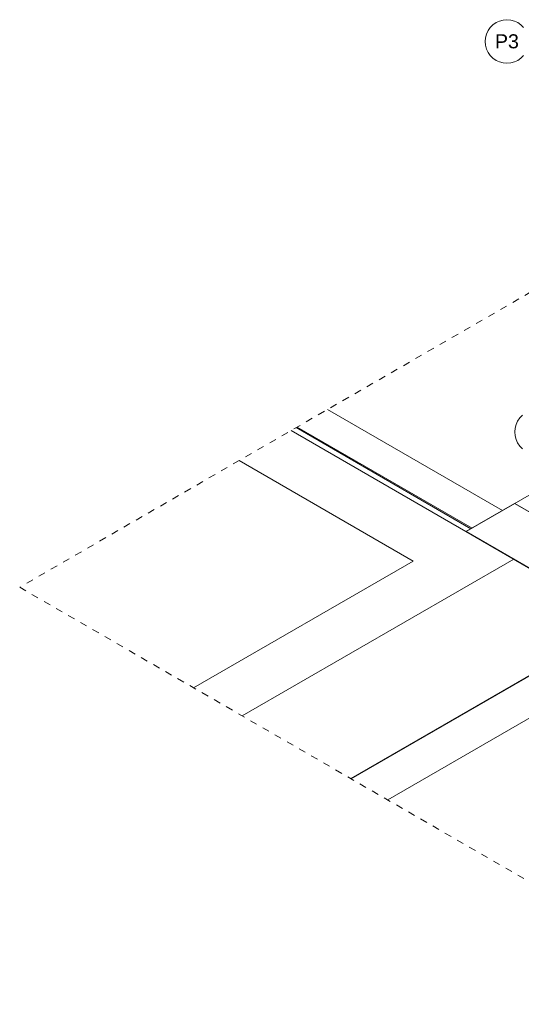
# Model space of a CAD drawing. Header units: millimetres. Extents: x -261 to 187, y -214 to 106.
# Tile 24 of 256: x -167.41 to -160.26, y -203.68 to -189.65. Entities that reach past the tile are written whole.
import ezdxf

# ---------------------------------------------------------------- set-up
doc = ezdxf.new("R2010")
doc.units = ezdxf.units.MM
doc.header["$LTSCALE"] = 0.005
doc.header["$MEASUREMENT"] = 0
doc.linetypes.add('JIS_02_2.0', pattern=[0.3, 0.2, -0.1])
doc.linetypes.add('NULL', pattern=[0])
for name, color, linetype, lineweight in [('DI-Indicação peça', 7, 'Continuous', 15), ('DI-Tabelas', 7, 'Continuous', 13), ('DI-Área do detalhe', 7, 'JIS_02_2.0', 9), ('IFC-Laje-Contorno', 9, 'Continuous', 5), ('IFC-Membro-Contorno', 9, 'Continuous', 5), ('IFC-Pilar-Contorno', 9, 'Continuous', 5), ('IFC-Viga-Contorno', 9, 'Continuous', 5)]:
    doc.layers.add(name, color=color, linetype=linetype, lineweight=lineweight)
doc.styles.add('Arial', font='arial.ttf')

msp = doc.modelspace()

# ---------------------------------------------------------------- linework, layer by layer
at = {"layer": 'DI-Indicação peça'}
for points in [[(-160.23, -189.76), (-160.268, -189.722), (-160.313, -189.691), (-160.362, -189.668), (-160.414, -189.654), (-160.468, -189.649), (-160.522, -189.654), (-160.574, -189.668), (-160.623, -189.691), (-160.668, -189.722), (-160.706, -189.76), (-160.737, -189.805), (-160.76, -189.854), (-160.774, -189.906), (-160.779, -189.96), (-160.774, -190.014), (-160.76, -190.067), (-160.737, -190.116), (-160.706, -190.16), (-160.668, -190.198), (-160.623, -190.229), (-160.574, -190.252), (-160.522, -190.266), (-160.468, -190.271), (-160.414, -190.266), (-160.362, -190.252), (-160.313, -190.229), (-160.268, -190.198), (-160.23, -190.16)], [(-160.245, -195.285), (-160.284, -195.323), (-160.315, -195.367), (-160.338, -195.416), (-160.352, -195.469), (-160.356, -195.523), (-160.352, -195.577), (-160.338, -195.629), (-160.315, -195.678), (-160.284, -195.723), (-160.245, -195.761)]]:
    msp.add_lwpolyline(points, dxfattribs=at)
at = {"layer": 'DI-Área do detalhe'}
msp.add_lwpolyline([(-157.125, -203.676), (-147.585, -198.168), (-157.874, -192.228), (-167.413, -197.736), (-157.125, -203.676)], dxfattribs=at)
at = {"layer": 'IFC-Laje-Contorno', "lineweight": 5}
for p, q in [((-160.533, -196.642), (-155.381, -193.668)), ((-160.98, -196.901), (-163.473, -195.461)), ((-161.805, -197.361), (-164.285, -195.93)), ((-164.241, -199.568), (-160.371, -197.333)), ((-164.934, -199.168), (-161.805, -197.361))]:
    msp.add_line(p, q, dxfattribs=at)
at = {"layer": 'IFC-Membro-Contorno', "lineweight": 5}
msp.add_line((-160.964, -196.892), (-163.458, -195.452), dxfattribs=at)
at = {"layer": 'IFC-Pilar-Contorno', "lineweight": 5}
for p, q in [((-161.052, -196.942), (-160.359, -196.542)), ((-161.05, -196.941), (-160.357, -196.541)), ((-159.32, -197.142), (-160.359, -196.542)), ((-159.318, -197.141), (-160.357, -196.541)), ((-160.013, -197.542), (-161.052, -196.942)), ((-160.011, -197.541), (-161.05, -196.941))]:
    msp.add_line(p, q, dxfattribs=at)
at = {"layer": 'IFC-Viga-Contorno', "lineweight": 5}
for p, q in [((-160.533, -196.642), (-163.026, -195.203)), ((-160.533, -196.642), (-163.026, -195.203)), ((-161.052, -196.942), (-163.545, -195.503)), ((-162.693, -200.461), (-158.825, -198.228)), ((-162.687, -200.465), (-159.962, -198.892)), ((-162.167, -200.765), (-159.442, -199.192))]:
    msp.add_line(p, q, dxfattribs=at)

# ---------------------------------------------------------------- texts
at = {"layer": 'DI-Tabelas', "linetype": 'NULL', "insert": (-160.468, -190.06), "char_height": 0.2, "width": 0.68354, "attachment_point": 8, "line_spacing_factor": 0.6, "style": 'Arial'}
msp.add_mtext('P3', dxfattribs=at)

doc.saveas('drawing.dxf')
